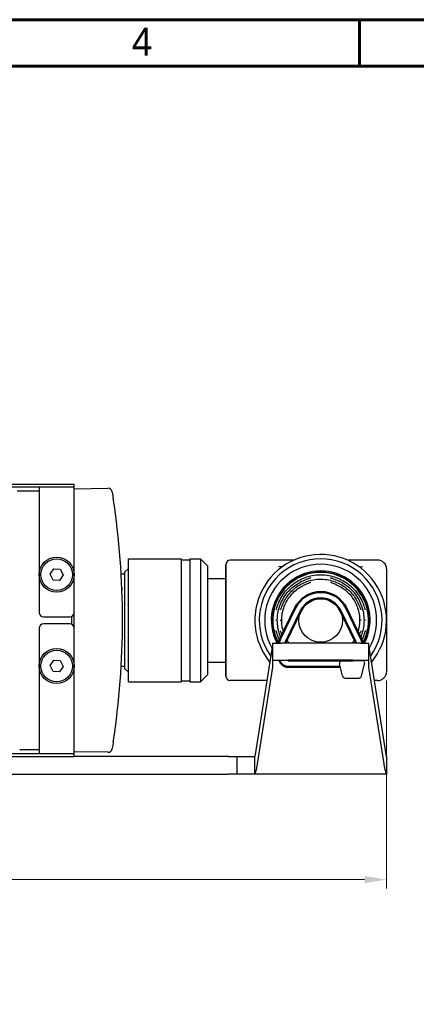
# Model space of a CAD drawing. Header units: millimetres. Extents: x 399 to 6076, y -1991 to 1602.
# Tile 109 of 256: x 5295 to 5340, y -718 to -606. Entities that reach past the tile are written whole.
import ezdxf

# ---------------------------------------------------------------- set-up
doc = ezdxf.new("R2010")
doc.units = ezdxf.units.MM
for name, color, linetype, lineweight in [('AM_0', 7, 'Continuous', 50), ('AM_5', 3, 'Continuous', 25), ('可見 (ISO)', 7, 'Continuous', 25)]:
    doc.layers.add(name, color=color, linetype=linetype, lineweight=lineweight)
doc.layers.add('BORDER', color=7, linetype='Continuous')
doc.styles.add('尺寸標註', font='romans.shx', dxfattribs={"bigfont": 'CHINESET.SHX'})
doc.styles.add('標題欄', font='txt')
doc.dimstyles.new('CNS1$0', dxfattribs={"dimtxt": 2.5, "dimasz": 2.5, "dimexe": 1, "dimexo": 1, "dimgap": 1.5, "dimtad": 1, "dimtoh": 1, "dimdec": 1, "dimdsep": 46, "dimtxsty": '尺寸標註', "dimcen": 0, "dimclrd": 2, "dimclre": 2, "dimclrt": 1, "dimadec": 0, "dimazin": 2, "dimtp": 0.1, "dimtm": 0.1, "dimtfac": 0.71, "dimtdec": 1, "dimtmove": 0, "dimatfit": 0, "dimfxl": 0, "dimlwd": 13, "dimlwe": 13, "dimarcsym": 0})

# ---------------------------------------------------------------- blocks, each defined once
blk = doc.blocks.new('A4-英文圖框-橫式')
at = {"layer": 'BORDER', "color": 123, "linetype": 'Continuous', "lineweight": 60, "ltscale": 25.4}
for p, q in [((2350.7, 183.5), (2350.7, 188.79)), ((2151.7, 183.5), (2549.79, 183.5))]:
    blk.add_line(p, q, dxfattribs=at)
blk.add_lwpolyline([(2151.7, 188.79), (2555.09, 188.79), (2555.09, -95.06), (2151.7, -95.06)], close=True, dxfattribs=at)
at = {"color": 60, "style": '標題欄'}
blk.add_text('4', height=3.18, dxfattribs=at).set_placement((2324.76, 184.72))
blk = doc.blocks.new('*D453')
at = {"layer": 'AM_5', "color": 2, "lineweight": 13}
for p, q in [((5219.19, -675.64), (5219.19, -705.14)), ((5336.71, -681.49), (5336.71, -705.14)), ((5221.69, -704.14), (5334.21, -704.14))]:
    blk.add_line(p, q, dxfattribs=at)
at = {"layer": 'AM_5', "color": 2}
for points in [[(5221.69, -703.73), (5221.69, -704.56), (5219.19, -704.14)], [(5334.21, -703.73), (5334.21, -704.56), (5336.71, -704.14)]]:
    blk.add_solid(points, dxfattribs=at)
at = {"layer": 'Defpoints', "color": 0}
for p in [(5219.19, -674.64), (5336.71, -680.49), (5336.71, -704.14)]:
    blk.add_point(p, dxfattribs=at)
at = {"layer": 'AM_5', "color": 1, "insert": (5277.95, -701.39), "char_height": 2.5, "attachment_point": 5, "style": '尺寸標註'}
blk.add_mtext('117.5', dxfattribs=at)

msp = doc.modelspace()

# ---------------------------------------------------------------- linework, layer by layer
for p, q in [((5331.691, -680.978), (5331.346, -679.578)), ((5331.64, -679.219), (5333.93, -679.219)), ((5331.683, -679.219), (5333.887, -679.219)), ((5333.873, -681.003), (5334.218, -679.603)), ((5331.985, -681.219), (5333.585, -681.219))]:
    msp.add_line(p, q)
for centre, start, end in [((5331.64, -679.519), 90, 191.30993), ((5333.93, -679.519), 343.67936, 90), ((5331.985, -680.919), 191.30993, 270), ((5333.585, -680.919), 270, 343.67936)]:
    msp.add_arc(centre, 0.3, start, end)
at = {"layer": 'AM_0'}
for p, q in [((5324.562, -676.84), (5326.314, -673.237)), ((5333.827, -676.778), (5332.106, -673.237)), ((5325.24, -677.093), (5326.962, -673.552)), ((5333.18, -677.093), (5331.458, -673.552)), ((5331.435, -679.218), (5325.51, -679.218)), ((5331.435, -679.938), (5325.51, -679.938)), ((5332.91, -679.218), (5325.653, -679.218)), ((5333.21, -679.219), (5333.21, -679.218)), ((5333.93, -679.218), (5333.93, -679.219))]:
    msp.add_line(p, q, dxfattribs=at)
for centre, radius, start, end in [((5329.21, -674.645), 3.22, 25.92463, 154.07537), ((5329.21, -674.645), 2.5, 25.92463, 154.07537), ((5325.51, -677.224), 1.02, 154.07537, 179.6617), ((5325.51, -677.224), 0.3, 154.07537, 178.84972), ((5332.91, -677.224), 0.3, 1.15028, 25.92463), ((5332.91, -677.224), 1.02, 0.3383, 25.92463), ((5325.51, -678.918), 1.02, 197.10464, 270)]:
    msp.add_arc(centre, radius, start, end, dxfattribs=at)
at = {"layer": '可見 (ISO)'}
for p, q in [((5229.14, -659.145), (5301.14, -659.145)), ((5233.14, -659.445), (5297.14, -659.445)), ((5297.14, -659.445), (5301.14, -659.445)), ((5297.14, -659.445), (5297.14, -661.045)), ((5301.14, -659.445), (5301.14, -659.145)), ((5301.14, -661.045), (5301.14, -659.445)), ((5301.14, -659.695), (5304.966, -659.628)), ((5294.926, -659.895), (5297.14, -659.895)), ((5295.056, -660.245), (5295.056, -660.245)), ((5297.14, -661.045), (5297.14, -673.745)), ((5301.14, -673.745), (5301.14, -661.045)), ((5306.91, -669.145), (5307.31, -668.745)), ((5307.31, -681.645), (5307.31, -667.645)), ((5307.31, -667.645), (5313.31, -667.645)), ((5313.31, -667.645), (5313.31, -681.645)), ((5313.31, -667.745), (5314.31, -667.745)), ((5314.31, -667.645), (5314.31, -681.645)), ((5314.31, -667.645), (5315.505, -667.645)), ((5315.505, -667.645), (5315.505, -681.645)), ((5316.31, -668.449), (5315.505, -667.645)), ((5316.31, -668.449), (5316.31, -680.84)), ((5318.41, -668.295), (5318.41, -680.995)), ((5318.41, -680.995), (5318.41, -668.295)), ((5326.156, -667.795), (5318.91, -667.795)), ((5335.71, -667.795), (5332.264, -667.795)), ((5298.391, -669.403), (5298.801, -668.775)), ((5298.729, -670.073), (5298.391, -669.403)), ((5298.801, -668.775), (5299.55, -668.816)), ((5299.889, -669.486), (5299.479, -670.114)), ((5299.55, -668.816), (5299.889, -669.486)), ((5306.91, -669.395), (5306.489, -669.395)), ((5306.91, -680.145), (5306.91, -669.145)), ((5330.334, -669.797), (5330.334, -669.797)), ((5336.71, -668.795), (5336.71, -671.449)), ((5299.479, -670.114), (5298.729, -670.073)), ((5316.31, -669.895), (5318.41, -669.895)), ((5322.11, -670.566), (5322.11, -670.567)), ((5322.41, -670.194), (5322.41, -670.194)), ((5328.026, -669.94), (5328.026, -669.94)), ((5330.345, -670.312), (5330.345, -670.312)), ((5330.394, -669.94), (5330.394, -669.94)), ((5322.11, -672.227), (5322.11, -672.228)), ((5297.64, -674.245), (5300.64, -674.245)), ((5300.84, -674.203), (5300.84, -675.086)), ((5301.14, -675.545), (5301.14, -673.745)), ((5324.265, -673.395), (5324.265, -673.395)), ((5324.631, -673.451), (5324.631, -673.451)), ((5334.155, -673.395), (5334.155, -673.395)), ((5300.64, -675.045), (5297.64, -675.045)), ((5324.111, -674.645), (5324.273, -674.645)), ((5324.273, -674.645), (5324.274, -674.645)), ((5324.61, -674.645), (5324.772, -674.645)), ((5324.772, -674.645), (5324.773, -674.645)), ((5333.647, -674.645), (5333.648, -674.645)), ((5333.809, -674.645), (5333.648, -674.645)), ((5334.309, -674.645), (5334.147, -674.645)), ((5336.71, -674.645), (5336.71, -677.84)), ((5297.14, -675.545), (5297.14, -688.245)), ((5301.14, -688.245), (5301.14, -675.545)), ((5324.265, -675.895), (5324.265, -675.895)), ((5333.789, -675.838), (5333.789, -675.838)), ((5334.155, -675.895), (5334.155, -675.895)), ((5321.788, -689.91), (5323.71, -677.702)), ((5322.11, -677.061), (5322.11, -677.061)), ((5323.71, -677.233), (5324.71, -677.233)), ((5323.71, -677.233), (5323.71, -679.233)), ((5333.71, -677.233), (5324.71, -677.233)), ((5333.71, -677.233), (5334.71, -677.233)), ((5334.71, -679.233), (5334.71, -677.233)), ((5334.71, -677.702), (5336.631, -689.91)), ((5322.11, -678.722), (5322.11, -678.723)), ((5336.71, -677.84), (5336.71, -680.495)), ((5298.391, -679.803), (5298.801, -679.175)), ((5298.729, -680.473), (5298.391, -679.803)), ((5298.801, -679.175), (5299.55, -679.216)), ((5299.889, -679.886), (5299.479, -680.514)), ((5299.55, -679.216), (5299.889, -679.886)), ((5306.91, -679.895), (5306.489, -679.895)), ((5316.31, -679.395), (5318.41, -679.395)), ((5322.41, -679.095), (5322.41, -679.095)), ((5323.71, -679.233), (5323.71, -679.468)), ((5324.71, -679.233), (5323.71, -679.233)), ((5323.71, -679.468), (5323.71, -679.967)), ((5333.71, -679.233), (5324.71, -679.233)), ((5334.71, -679.233), (5333.71, -679.233)), ((5334.71, -679.468), (5334.71, -679.233)), ((5334.71, -679.967), (5334.71, -679.468)), ((5299.479, -680.514), (5298.729, -680.473)), ((5306.91, -680.145), (5307.31, -680.545)), ((5316.31, -680.84), (5315.505, -681.645)), ((5323.71, -679.967), (5321.867, -691.676)), ((5336.553, -691.676), (5334.71, -679.967)), ((5307.31, -681.645), (5313.31, -681.645)), ((5313.31, -681.545), (5314.31, -681.545)), ((5314.31, -681.645), (5315.505, -681.645)), ((5323.113, -681.495), (5318.91, -681.495)), ((5335.71, -681.495), (5335.307, -681.495)), ((5297.14, -688.245), (5297.14, -689.845)), ((5301.14, -689.845), (5301.14, -688.245)), ((5297.14, -689.845), (5233.14, -689.845)), ((5297.14, -689.395), (5294.926, -689.395)), ((5295.056, -689.045), (5295.056, -689.045)), ((5301.14, -689.845), (5297.14, -689.845)), ((5304.966, -689.661), (5301.14, -689.595)), ((5301.14, -690.145), (5301.14, -689.845)), ((5229.14, -690.145), (5301.14, -690.145)), ((5318.71, -690.145), (5301.14, -690.145)), ((5318.71, -690.145), (5319.71, -690.145)), ((5319.71, -692.145), (5319.71, -690.145)), ((5319.71, -690.145), (5321.71, -690.145)), ((5321.71, -692.145), (5321.71, -690.145)), ((5336.71, -690.145), (5336.71, -692.145)), ((5246.64, -692.145), (5318.71, -692.145)), ((5319.71, -692.145), (5318.71, -692.145)), ((5321.71, -692.145), (5319.71, -692.145)), ((5336.71, -692.145), (5321.71, -692.145))]:
    msp.add_line(p, q, dxfattribs=at)
for centre, radius in [((5299.14, -669.445), 2), ((5299.14, -669.445), 1.8), ((5329.21, -674.645), 2.5), ((5299.14, -679.845), 2), ((5299.14, -679.845), 1.8)]:
    msp.add_circle(centre, radius, dxfattribs=at)
for centre, radius, start, end in [((5304.975, -660.128), 0.5, 9.17938, 91), ((5329.21, -674.645), 7.5, 320.32359, 169.64907), ((5318.91, -668.295), 0.5, 90, 180), ((5329.21, -674.645), 7, 324.03771, 215.96229), ((5329.21, -674.645), 6.375, 329.99448, 210.00552), ((5335.71, -668.795), 1, 0, 90), ((5329.21, -674.645), 5.625, 332.59682, 207.40318), ((5329.21, -674.645), 5.5, 331.91965, 208.08035), ((5329.21, -674.645), 5.45, 331.63885, 208.36115), ((5297.64, -673.745), 0.5, 180, 270), ((5300.64, -673.745), 0.5, 270, 0), ((5297.64, -675.545), 0.5, 90, 180), ((5300.64, -675.545), 0.5, 0, 90), ((5329.21, -674.645), 7.5, 190.35093, 219.67641), ((5318.91, -680.995), 0.5, 180, 270), ((5335.71, -680.495), 1, 270, 0), ((5304.975, -689.161), 0.5, 269, 350.82062)]:
    msp.add_arc(centre, radius, start, end, dxfattribs=at)
for centre, major_axis, ratio, start_param, end_param in [((5215.167, -674.645), (0, -91.486), 0.9998494, 1.4188822, 1.7227105), ((5321.71, -688.145), (0, 2), 0.0836809, 3.1415927, 3.6302848), ((5336.71, -688.145), (0, -2), 0.0836809, 5.7944931, 6.2831853), ((5321.71, -688.145), (0, -4), 0.0836809, 0, 0.4886922), ((5336.71, -688.145), (0, 4), 0.0836809, 2.6529005, 3.1415927)]:
    msp.add_ellipse(centre, major_axis=major_axis, ratio=ratio, start_param=start_param, end_param=end_param, dxfattribs=at)
for points, knots in [([(5294.649, -659.895), (5294.685, -659.895), (5294.728, -659.895), (5294.815, -659.895), (5294.857, -659.895), (5294.909, -659.895), (5294.918, -659.895), (5294.926, -659.895)], [-0.044799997, -0.044799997, -0.044799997, -0.044799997, -0.020326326, -0.020326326, 0, 0, 0.003611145, 0.003611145, 0.003611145, 0.003611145]), ([(5305.468, -660.048), (5305.468, -660.048), (5305.471, -660.068), (5305.477, -660.106), (5305.484, -660.144), (5305.493, -660.2), (5305.504, -660.269), (5305.509, -660.302), (5305.514, -660.337), (5305.52, -660.375), (5305.527, -660.418), (5305.534, -660.464), (5305.542, -660.512), (5305.55, -660.564), (5305.558, -660.618), (5305.567, -660.673), (5305.573, -660.715), (5305.58, -660.757), (5305.586, -660.8)], [0, 0, 0, 0, 0.0002945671, 0.0002945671, 0.0002945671, 0.0005895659, 0.0005895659, 0.0005895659, 0.0007276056, 0.0007276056, 0.0007276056, 0.0008855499, 0.0008855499, 0.0008855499, 0.0010536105, 0.0010536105, 0.0010536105, 0.0011811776, 0.0011811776, 0.0011811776, 0.0011811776]), ([(5306.134, -665.038), (5306.134, -665.038), (5306.134, -665.039), (5306.134, -665.039), (5306.134, -665.039), (5306.134, -665.039)], [0, 0, 0, 0, 0.001977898, 0.001977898, 0.002252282, 0.002252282, 0.002252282, 0.002252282]), ([(5306.166, -665.34), (5306.166, -665.34), (5306.166, -665.34), (5306.166, -665.34), (5306.166, -665.34), (5306.166, -665.34)], [0, 0, 0, 0, 0.0019795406, 0.0019795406, 0.0022488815, 0.0022488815, 0.0022488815, 0.0022488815]), ([(5306.38, -667.75), (5306.38, -667.75), (5306.38, -667.751), (5306.38, -667.752), (5306.38, -667.753), (5306.38, -667.755), (5306.38, -667.756), (5306.38, -667.756), (5306.38, -667.756), (5306.38, -667.756), (5306.38, -667.756), (5306.38, -667.756), (5306.38, -667.756), (5306.38, -667.756), (5306.38, -667.756), (5306.38, -667.756)], [0.0364476, 0.0364476, 0.0364476, 0.0364476, 0.044962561, 0.044962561, 0.057793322, 0.057793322, 0.060198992, 0.060198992, 0.060650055, 0.060650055, 0.060819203, 0.060819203, 0.060882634, 0.060882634, 0.060902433, 0.060902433, 0.060902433, 0.060902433]), ([(5324.938, -668.48), (5324.9, -668.506), (5324.86, -668.525), (5324.821, -668.537), (5324.801, -668.543), (5324.782, -668.548), (5324.763, -668.551), (5324.754, -668.552), (5324.744, -668.554), (5324.735, -668.554), (5324.73, -668.555), (5324.726, -668.555), (5324.721, -668.556), (5324.717, -668.556), (5324.713, -668.556), (5324.708, -668.556), (5324.622, -668.56), (5324.53, -668.541), (5324.442, -668.504)], [0, 0, 0, 0, 0.25, 0.25, 0.25, 0.375, 0.375, 0.375, 0.4375, 0.4375, 0.4375, 0.46875, 0.46875, 0.46875, 0.5, 0.5, 0.5, 0.99999871, 0.99999871, 0.99999871, 0.99999871]), ([(5333.482, -668.48), (5333.549, -668.527), (5333.627, -668.552), (5333.786, -668.56), (5333.864, -668.547), (5333.955, -668.514), (5333.967, -668.509), (5333.978, -668.504)], [0.000001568, 0.000001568, 0.000001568, 0.000001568, 0.037733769, 0.037733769, 0.070683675, 0.070683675, 0.075426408, 0.075426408, 0.075426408, 0.075426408]), ([(5324.452, -672.578), (5324.674, -672.067), (5324.984, -671.587), (5325.734, -670.756), (5326.185, -670.396), (5327.166, -669.847), (5327.709, -669.651), (5328.815, -669.445), (5329.392, -669.433), (5330.505, -669.594), (5331.056, -669.768), (5332.059, -670.276), (5332.525, -670.618), (5333.312, -671.422), (5333.643, -671.894), (5333.915, -672.46), (5333.942, -672.518), (5333.968, -672.578)], [0, 0, 0, 0, 0.167078, 0.167078, 0.3357724, 0.3357724, 0.5044512, 0.5044512, 0.6731636, 0.6731636, 0.841893, 0.841893, 1.0106271, 1.0106271, 1.1793517, 1.1793517, 1.198802, 1.198802, 1.198802, 1.198802]), ([(5327.197, -670.14), (5327.311, -670.089), (5327.428, -670.041), (5327.646, -669.956), (5327.752, -669.917), (5327.922, -669.855), (5327.991, -669.83), (5328.059, -669.803), (5328.075, -669.796), (5328.095, -669.787), (5328.102, -669.783), (5328.102, -669.783)], [0, 0, 0, 0, 0.03737858, 0.03737858, 0.07443829, 0.07443829, 0.10791003, 0.10791003, 0.12138699, 0.12138699, 0.13236029, 0.13236029, 0.13236029, 0.13236029]), ([(5330.319, -669.786), (5330.319, -669.786), (5330.319, -669.786), (5330.321, -669.787), (5330.326, -669.789), (5330.344, -669.798), (5330.361, -669.805), (5330.412, -669.825), (5330.45, -669.839), (5330.55, -669.875), (5330.617, -669.899), (5330.77, -669.956), (5330.86, -669.99), (5331.04, -670.062), (5331.132, -670.101), (5331.223, -670.142)], [0.02904236, 0.02904236, 0.02904236, 0.02904236, 0.03083092, 0.03083092, 0.03990337, 0.03990337, 0.05435536, 0.05435536, 0.07479328, 0.07479328, 0.10164983, 0.10164983, 0.13219651, 0.13219651, 0.16188825, 0.16188825, 0.16188825, 0.16188825]), ([(5324.273, -674.645), (5324.274, -674.114), (5324.362, -673.577), (5324.703, -672.566), (5324.96, -672.081), (5325.609, -671.23), (5326.009, -670.853), (5326.688, -670.395), (5326.938, -670.256), (5327.197, -670.14)], [0, 0, 0, 0, 0.15921115, 0.15921115, 0.31979474, 0.31979474, 0.48036495, 0.48036495, 0.56551284, 0.56551284, 0.56551284, 0.56551284]), ([(5324.772, -674.645), (5324.773, -674.167), (5324.852, -673.684), (5325.158, -672.776), (5325.39, -672.339), (5325.974, -671.574), (5326.333, -671.235), (5326.876, -670.87), (5327.025, -670.781), (5327.179, -670.702)], [0, 0, 0, 0, 0.14320104, 0.14320104, 0.28755049, 0.28755049, 0.43192589, 0.43192589, 0.48388286, 0.48388286, 0.48388286, 0.48388286]), ([(5325.006, -672.569), (5325.23, -672.118), (5325.53, -671.698), (5326.244, -670.981), (5326.668, -670.676), (5327.578, -670.223), (5328.077, -670.07), (5329.084, -669.934), (5329.606, -669.949), (5330.604, -670.142), (5331.093, -670.324), (5331.976, -670.828), (5332.381, -671.156), (5332.994, -671.847), (5333.23, -672.197), (5333.414, -672.569)], [0, 0, 0, 0, 0.1510889, 0.1510889, 0.3035424, 0.3035424, 0.4560219, 0.4560219, 0.6085363, 0.6085363, 0.7610413, 0.7610413, 0.9134956, 0.9134956, 1.0379783, 1.0379783, 1.0379783, 1.0379783]), ([(5327.179, -670.702), (5327.297, -670.641), (5327.42, -670.584), (5327.646, -670.484), (5327.754, -670.44), (5327.884, -670.387), (5327.92, -670.373), (5328.006, -670.338), (5328.051, -670.319), (5328.084, -670.302), (5328.091, -670.299), (5328.091, -670.299)], [0, 0, 0, 0, 0.0398539, 0.0398539, 0.078478, 0.078478, 0.09515563, 0.09515563, 0.12356186, 0.12356186, 0.13513432, 0.13513432, 0.13513432, 0.13513432]), ([(5330.33, -670.3), (5330.33, -670.3), (5330.331, -670.3), (5330.333, -670.301), (5330.338, -670.304), (5330.358, -670.314), (5330.376, -670.322), (5330.428, -670.344), (5330.467, -670.36), (5330.569, -670.401), (5330.637, -670.427), (5330.791, -670.491), (5330.881, -670.53), (5331.061, -670.612), (5331.152, -670.656), (5331.241, -670.702)], [0.02840709, 0.02840709, 0.02840709, 0.02840709, 0.03068516, 0.03068516, 0.03996085, 0.03996085, 0.05474998, 0.05474998, 0.07543963, 0.07543963, 0.10260891, 0.10260891, 0.13364156, 0.13364156, 0.16363703, 0.16363703, 0.16363703, 0.16363703]), ([(5331.223, -670.142), (5331.707, -670.358), (5332.161, -670.657), (5332.945, -671.378), (5333.283, -671.811), (5333.797, -672.749), (5333.979, -673.268), (5334.121, -674.075), (5334.146, -674.36), (5334.147, -674.645)], [0, 0, 0, 0, 0.15899681, 0.15899681, 0.31953251, 0.31953251, 0.48008444, 0.48008444, 0.56542865, 0.56542865, 0.56542865, 0.56542865]), ([(5331.241, -670.702), (5331.664, -670.92), (5332.058, -671.211), (5332.725, -671.898), (5333.008, -672.303), (5333.422, -673.171), (5333.559, -673.646), (5333.637, -674.296), (5333.647, -674.471), (5333.648, -674.645)], [0, 0, 0, 0, 0.1430279, 0.1430279, 0.28733668, 0.28733668, 0.43169768, 0.43169768, 0.48388567, 0.48388567, 0.48388567, 0.48388567]), ([(5336.71, -671.449), (5336.71, -671.523), (5336.71, -671.613), (5336.71, -671.721), (5336.71, -671.775), (5336.71, -671.834), (5336.71, -671.896), (5336.71, -671.959), (5336.71, -672.026), (5336.71, -672.097), (5336.71, -672.138), (5336.71, -672.181), (5336.71, -672.223), (5336.71, -672.557), (5336.71, -672.812), (5336.71, -672.989), (5336.71, -672.992), (5336.71, -672.993), (5336.71, -672.997), (5336.71, -673.275), (5336.71, -673.534), (5336.71, -673.774), (5336.71, -673.782), (5336.71, -673.788), (5336.71, -673.797), (5336.71, -673.94), (5336.71, -674.082), (5336.71, -674.224), (5336.71, -674.365), (5336.71, -674.505), (5336.71, -674.645)], [0, 0, 0, 0, 0.109375, 0.109375, 0.109375, 0.1640625, 0.1640625, 0.1640625, 0.21875, 0.21875, 0.21875, 0.25, 0.25, 0.25, 0.4960938, 0.4960938, 0.4960938, 0.5, 0.5, 0.5, 0.7421875, 0.7421875, 0.7421875, 0.75, 0.75, 0.75, 0.875, 0.875, 0.875, 1, 1, 1, 1]), ([(5324.104, -673.469), (5324.104, -673.469), (5324.105, -673.469), (5324.105, -673.467), (5324.108, -673.463), (5324.116, -673.445), (5324.123, -673.428), (5324.143, -673.378), (5324.157, -673.34), (5324.193, -673.241), (5324.217, -673.174), (5324.273, -673.021), (5324.307, -672.93), (5324.378, -672.753), (5324.414, -672.665), (5324.452, -672.578)], [0.02934045, 0.02934045, 0.02934045, 0.02934045, 0.03095249, 0.03095249, 0.03998708, 0.03998708, 0.05438784, 0.05438784, 0.07489663, 0.07489663, 0.10186508, 0.10186508, 0.13255013, 0.13255013, 0.1610378, 0.1610378, 0.1610378, 0.1610378]), ([(5324.619, -673.465), (5324.619, -673.465), (5324.619, -673.465), (5324.62, -673.463), (5324.623, -673.458), (5324.632, -673.439), (5324.64, -673.422), (5324.662, -673.37), (5324.678, -673.331), (5324.718, -673.231), (5324.744, -673.163), (5324.807, -673.008), (5324.845, -672.918), (5324.923, -672.742), (5324.964, -672.655), (5325.006, -672.569)], [0.02876921, 0.02876921, 0.02876921, 0.02876921, 0.03081794, 0.03081794, 0.04003151, 0.04003151, 0.05473033, 0.05473033, 0.07545463, 0.07545463, 0.10268552, 0.10268552, 0.13377126, 0.13377126, 0.16244038, 0.16244038, 0.16244038, 0.16244038]), ([(5333.414, -672.569), (5333.471, -672.685), (5333.525, -672.803), (5333.62, -673.024), (5333.662, -673.13), (5333.729, -673.299), (5333.756, -673.366), (5333.79, -673.443), (5333.802, -673.467), (5333.802, -673.467)], [0, 0, 0, 0, 0.0386648, 0.0386648, 0.07654886, 0.07654886, 0.11033668, 0.11033668, 0.13315612, 0.13315612, 0.13315612, 0.13315612]), ([(5333.968, -672.578), (5334.017, -672.69), (5334.063, -672.804), (5334.146, -673.019), (5334.184, -673.122), (5334.245, -673.291), (5334.27, -673.36), (5334.297, -673.427), (5334.303, -673.443), (5334.313, -673.463), (5334.316, -673.47), (5334.316, -673.47)], [0, 0, 0, 0, 0.03662619, 0.03662619, 0.07316102, 0.07316102, 0.10658162, 0.10658162, 0.12014484, 0.12014484, 0.13114985, 0.13114985, 0.13114985, 0.13114985]), ([(5321.832, -673.297), (5321.751, -673.742), (5321.71, -674.193), (5321.71, -674.645), (5321.71, -675.097), (5321.751, -675.547), (5321.832, -675.992)], [0, 0, 0, 0, 0.0013545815, 0.0013545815, 0.0013545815, 0.0027097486, 0.0027097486, 0.0027097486, 0.0027097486]), ([(5324.679, -676.599), (5324.527, -676.246), (5324.415, -675.873), (5324.299, -675.215), (5324.274, -674.929), (5324.273, -674.645)], [0.36513296, 0.36513296, 0.36513296, 0.36513296, 0.48010002, 0.48010002, 0.5655158, 0.5655158, 0.5655158, 0.5655158]), ([(5324.98, -675.981), (5324.896, -675.715), (5324.836, -675.441), (5324.783, -674.993), (5324.772, -674.818), (5324.772, -674.645)], [0.34853527, 0.34853527, 0.34853527, 0.34853527, 0.43169768, 0.43169768, 0.48388567, 0.48388567, 0.48388567, 0.48388567]), ([(5334.147, -674.645), (5334.146, -675.176), (5334.058, -675.713), (5333.844, -676.345), (5333.795, -676.474), (5333.741, -676.6)], [0, 0, 0, 0, 0.15921259, 0.15921259, 0.200238, 0.200238, 0.200238, 0.200238]), ([(5324.452, -676.711), (5324.403, -676.599), (5324.357, -676.485), (5324.274, -676.27), (5324.236, -676.167), (5324.175, -675.998), (5324.15, -675.929), (5324.123, -675.862), (5324.116, -675.846), (5324.107, -675.826), (5324.104, -675.819), (5324.104, -675.819)], [0, 0, 0, 0, 0.03662619, 0.03662619, 0.07316102, 0.07316102, 0.10658162, 0.10658162, 0.12014484, 0.12014484, 0.13114985, 0.13114985, 0.13114985, 0.13114985]), ([(5324.82, -676.31), (5324.784, -676.224), (5324.75, -676.142), (5324.691, -675.99), (5324.664, -675.923), (5324.63, -675.846), (5324.618, -675.823), (5324.618, -675.823)], [0.046111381, 0.046111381, 0.046111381, 0.046111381, 0.076548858, 0.076548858, 0.110336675, 0.110336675, 0.133156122, 0.133156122, 0.133156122, 0.133156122]), ([(5333.801, -675.824), (5333.801, -675.824), (5333.801, -675.824), (5333.8, -675.826), (5333.797, -675.831), (5333.788, -675.85), (5333.78, -675.867), (5333.758, -675.919), (5333.742, -675.958), (5333.702, -676.058), (5333.676, -676.126), (5333.632, -676.234), (5333.616, -676.272), (5333.6, -676.311)], [0.028769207, 0.028769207, 0.028769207, 0.028769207, 0.030817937, 0.030817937, 0.040031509, 0.040031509, 0.054730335, 0.054730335, 0.075454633, 0.075454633, 0.102685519, 0.102685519, 0.116319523, 0.116319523, 0.116319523, 0.116319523]), ([(5334.315, -675.82), (5334.315, -675.82), (5334.315, -675.82), (5334.314, -675.822), (5334.312, -675.827), (5334.304, -675.844), (5334.297, -675.861), (5334.277, -675.911), (5334.263, -675.949), (5334.227, -676.048), (5334.203, -676.115), (5334.146, -676.268), (5334.113, -676.359), (5334.042, -676.536), (5334.006, -676.624), (5333.968, -676.711)], [0.02934045, 0.02934045, 0.02934045, 0.02934045, 0.03095249, 0.03095249, 0.03998708, 0.03998708, 0.05438784, 0.05438784, 0.07489663, 0.07489663, 0.10186508, 0.10186508, 0.13255013, 0.13255013, 0.1610378, 0.1610378, 0.1610378, 0.1610378]), ([(5324.541, -676.905), (5324.538, -676.899), (5324.536, -676.894), (5324.505, -676.83), (5324.478, -676.771), (5324.452, -676.711)], [1.17748106, 1.17748106, 1.17748106, 1.17748106, 1.17935174, 1.17935174, 1.198802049, 1.198802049, 1.198802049, 1.198802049]), ([(5306.38, -681.535), (5306.38, -681.536), (5306.38, -681.537), (5306.38, -681.538), (5306.38, -681.538), (5306.38, -681.538), (5306.38, -681.538), (5306.38, -681.538)], [0, 0, 0, 0, 0.011251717, 0.011251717, 0.017051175, 0.017051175, 0.018080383, 0.018080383, 0.018080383, 0.018080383]), ([(5306.134, -684.25), (5306.134, -684.25), (5306.134, -684.25), (5306.134, -684.25), (5306.134, -684.251), (5306.134, -684.251)], [0.0298504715, 0.0298504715, 0.0298504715, 0.0298504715, 0.0303404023, 0.0303404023, 0.0319955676, 0.0319955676, 0.0319955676, 0.0319955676]), ([(5306.166, -683.949), (5306.166, -683.949), (5306.166, -683.949), (5306.166, -683.949), (5306.166, -683.949), (5306.166, -683.949)], [0.0299152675, 0.0299152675, 0.0299152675, 0.0299152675, 0.0301982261, 0.0301982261, 0.032049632, 0.032049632, 0.032049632, 0.032049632]), ([(5305.586, -688.489), (5305.571, -688.588), (5305.556, -688.685), (5305.542, -688.775), (5305.528, -688.866), (5305.515, -688.949), (5305.504, -689.019), (5305.482, -689.158), (5305.468, -689.241), (5305.468, -689.241)], [0, 0, 0, 0, 0.000295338, 0.000295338, 0.000295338, 0.0005906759, 0.0005906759, 0.0005906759, 0.0011813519, 0.0011813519, 0.0011813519, 0.0011813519])]:
    msp.add_open_spline(points, degree=3, knots=knots, dxfattribs=at)
for points in [[(5324.83, -668.534), (5324.827, -668.535), (5324.824, -668.536), (5324.821, -668.537)], [(5328.086, -669.795), (5328.086, -669.796), (5328.085, -669.796), (5328.085, -669.796)], [(5306.564, -670.915), (5306.568, -671.007), (5306.571, -671.101), (5306.575, -671.197)], [(5328.075, -670.311), (5328.075, -670.311), (5328.075, -670.312), (5328.075, -670.312)], [(5333.791, -673.454), (5333.791, -673.454), (5333.791, -673.454), (5333.79, -673.454)], [(5334.304, -673.454), (5334.304, -673.454), (5334.304, -673.454), (5334.304, -673.453)], [(5333.648, -674.645), (5333.647, -675.095), (5333.576, -675.551), (5333.44, -675.981)], [(5334.146, -674.645), (5334.146, -674.645), (5334.147, -674.645), (5334.147, -674.645)], [(5324.116, -675.835), (5324.116, -675.835), (5324.116, -675.835), (5324.116, -675.836)], [(5324.629, -675.835), (5324.629, -675.835), (5324.629, -675.835), (5324.63, -675.835)], [(5325.302, -677.233), (5325.277, -677.196), (5325.253, -677.158), (5325.229, -677.119)], [(5325.609, -677.233), (5325.519, -677.109), (5325.436, -676.98), (5325.36, -676.847)], [(5333.06, -676.847), (5332.984, -676.98), (5332.901, -677.109), (5332.811, -677.233)], [(5333.191, -677.119), (5333.167, -677.158), (5333.143, -677.196), (5333.118, -677.233)], [(5333.968, -676.711), (5333.94, -676.776), (5333.91, -676.841), (5333.879, -676.905)]]:
    msp.add_open_spline(points, degree=3, dxfattribs=at)

# ---------------------------------------------------------------- block references
msp.add_blockref('A4-英文圖框-橫式', (2982.929, -795.105))

# ---------------------------------------------------------------- dimensions: what is measured, and where the dimension line sits
at = {"layer": 'AM_5'}
dim = msp.add_linear_dim(base=(5336.71, -704.145), p1=(5219.19, -674.645), p2=(5336.71, -680.495), dimstyle='CNS1$0', override={"dimpost": '', "dimfxl": 4, "dimarcsym": 1}, dxfattribs=at)
dim.commit()
dim.dimension.update_dxf_attribs({"geometry": '*D453', "text_midpoint": (5277.95, -701.395)})

doc.saveas('drawing.dxf')
